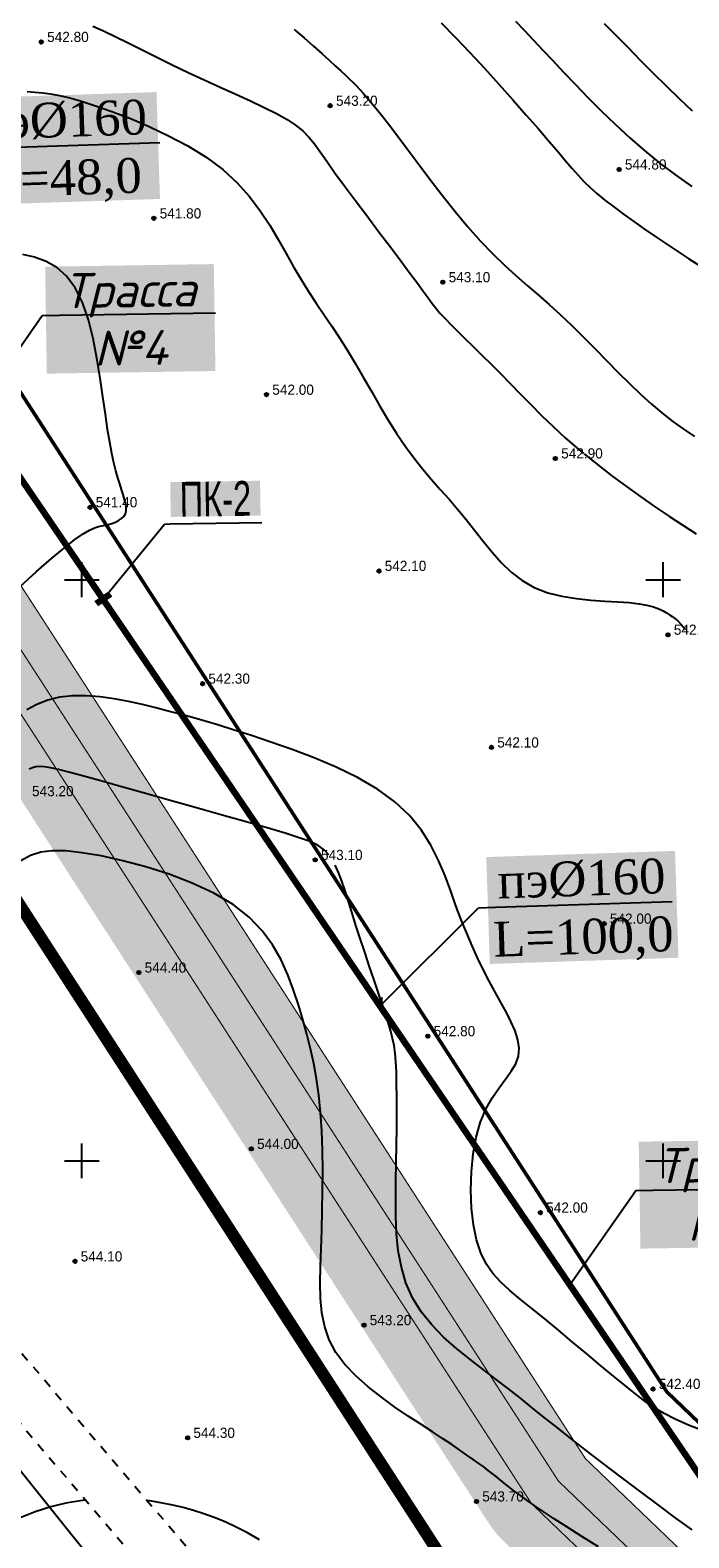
# Model space of a CAD drawing. Extents: x 0 to 361260, y 0 to 4201817.
# Tile 161 of 256: x 360196 to 360252, y 4200518 to 4200647. Entities that reach past the tile are written whole.
import ezdxf
from ezdxf import colors
from ezdxf.entities.mleader import LeaderData, LeaderLine
from ezdxf.math import Vec2, Vec3

# ---------------------------------------------------------------- set-up
doc = ezdxf.new("R2010")
doc.units = 0
doc.header["$LTSCALE"] = 0.5
doc.header["$MEASUREMENT"] = 0
doc.header["$PDMODE"] = 32
doc.header["$PDSIZE"] = 0.3
for name, pattern in [('CONTI', [0]), ('GOST2.303 6', [12, 8, -1.5, 1, -1.5]), ('STRIH_1', [3, 2, -1]), ('Д_ТРОТ_ТРУБА', [3, 1.5, -1.5])]:
    doc.linetypes.add(name, pattern=pattern)
for name, color, linetype in [('(004) Точки рельефа', 7, 'Continuous'), ('(014) Водопровод', 5, 'ИК_Водопровод -------в--------'), ('(025) Дорога', 7, 'Continuous'), ('GORIZDEFAULT', 32, 'CONTI'), ('OBRIV0', 32, 'CONTI'), ('PI_TTDEFAULT', 5, 'CONTI'), ('SETKR', 2, 'CONTI'), ('Водопровод 10', 7, 'Continuous'), ('Штрих Стекло', 7, 'Continuous')]:
    doc.layers.add(name, color=color, linetype=linetype)
doc.layers.add('0004. Услов. обоз. @ 1', color=250, linetype='Continuous', lineweight=30)
doc.styles.add('D-431', font='txt')
doc.linetypes.add('ИК_Водопровод -------в--------', pattern='A,9,-0.6,["В",Standard,S=1.2,R=0,X=0,Y=-0.6],-1.2', length=10.8)

# ---------------------------------------------------------------- blocks, each defined once
blk = doc.blocks.new('BL_333')
at = {"color": 0}
for p, q in [((0, -1.5), (0, 1.5)), ((-1.5, 0), (1.5, 0))]:
    blk.add_line(p, q, dxfattribs=at)
blk = doc.blocks.new('_ArchTick')
at = {"color": 0, "linetype": 'ByBlock', "const_width": 0.15}
blk.add_lwpolyline([(-0.5, -0.5), (0.5, 0.5)], dxfattribs=at)
blk = doc.blocks.new('_None')

msp = doc.modelspace()

# ---------------------------------------------------------------- hatches: boundary and pattern name
at = {"layer": 'Штрих Стекло', "linetype": 'Continuous'}
h = msp.add_hatch(color=5, dxfattribs=at)
h.dxf.hatch_style = 1
h.set_gradient(color1=(173, 173, 173), color2=(166, 166, 166), one_color=1, tint=0.65)
edge = h.paths.add_edge_path()
edge.add_line((360067.205, 4200806.615), (360049.645, 4200796.938))
edge.add_arc((360052.059, 4200792.559), 5, 32.88524, 118.85775, ccw=False)
edge.add_line((360056.257, 4200795.274), (360060.259, 4200789.085))
edge.add_line((360060.259, 4200789.085), (360069.039, 4200793.924))
edge.add_line((360069.039, 4200793.924), (360065.267, 4200799.758))
edge.add_arc((360069.63, 4200802.227), 5.014, 118.92591, 209.50369, ccw=False)
edge = h.paths.add_edge_path()
edge.add_line((360236.317, 4200517.23), (360498.797, 4200265.225))
edge.add_arc((360509.185, 4200276.045), 15, 226.16627, 298.85775)
edge.add_line((360516.425, 4200262.908), (361136.886, 4200604.824))
edge.add_arc((361129.646, 4200617.961), 15, 298.85775, 396.46852)
edge.add_line((361141.709, 4200626.877), (360736.189, 4201168.806))
edge.add_arc((360740.21, 4201171.777), 5, 118.85775, 216.46852, ccw=False)
edge.add_line((360737.797, 4201176.157), (360731.547, 4201172.713))
edge.add_line((360731.547, 4201172.713), (361139.296, 4200625.094))
edge.add_arc((361129.646, 4200617.961), 12, -61.14225, 36.46852, ccw=False)
edge.add_line((361135.438, 4200607.451), (360507.891, 4200266.197))
edge.add_line((360507.891, 4200266.197), (360237.512, 4200520.465))
edge.add_line((360237.512, 4200520.465), (360062.893, 4200790.537))
edge.add_line((360062.893, 4200790.537), (360060.259, 4200789.085))
edge.add_line((360060.259, 4200789.085), (360234.992, 4200518.836))
edge.add_arc((360242.55, 4200523.723), 9, 212.88524, 226.16627)
edge = h.paths.add_edge_path(flags=16)
edge.add_line((360274.624, 4200503.308), (360634.832, 4200701.808))
edge.add_arc((360637.246, 4200697.429), 5, 28.85775, 118.85775, ccw=False)
edge.add_line((360641.625, 4200699.842), (360789.915, 4200430.746))
edge.add_arc((360785.536, 4200428.333), 5, -61.14225, 28.85775, ccw=False)
edge.add_line((360787.949, 4200423.954), (360511.598, 4200271.666))
edge.add_arc((360509.185, 4200276.045), 5, 226.82384, 298.85775, ccw=False)
edge.add_line((360505.764, 4200272.399), (360273.569, 4200495.328))
edge.add_arc((360277.037, 4200498.929), 5, 118.85775, 226.07521, ccw=False)
h.paths.add_polyline_path([(360274.624, 4200503.308), (360631.329, 4200699.877), (360780.102, 4200429.905), (360509.832, 4200280.969)], flags=0)
edge = h.paths.add_edge_path(flags=16)
edge.add_line((360648.845, 4200709.53), (360942.986, 4200871.621))
edge.add_arc((360945.4, 4200867.242), 5, 36.46852, 118.85775, ccw=False)
edge.add_line((360949.42, 4200870.214), (361133.667, 4200620.933))
edge.add_arc((361129.646, 4200617.961), 5, -61.14225, 36.46852, ccw=False)
edge.add_line((361132.059, 4200613.582), (360801.962, 4200431.676))
edge.add_arc((360799.549, 4200436.055), 5, 208.85775, 298.85775, ccw=False)
edge.add_line((360795.17, 4200433.642), (360646.88, 4200702.738))
edge.add_arc((360651.259, 4200705.151), 5, 118.85775, 208.85775, ccw=False)
h.paths.add_polyline_path([(360652.349, 4200711.46), (360938.867, 4200869.351), (361123.713, 4200619.259), (360801.122, 4200441.489)], flags=0)
edge = h.paths.add_edge_path(flags=17)
edge.add_line((361139.296, 4200625.094), (360731.547, 4201172.713))
edge.add_line((360731.547, 4201172.713), (360723.659, 4201168.366))
edge.add_arc((360726.073, 4201163.987), 5, 36.46852, 118.85775, ccw=False)
edge.add_line((360730.093, 4201166.959), (360939.826, 4200883.196))
edge.add_arc((360935.805, 4200880.224), 5, -61.14225, 36.46852, ccw=False)
edge.add_line((360938.218, 4200875.845), (360645.95, 4200714.785))
edge.add_arc((360643.536, 4200719.164), 5, 208.85775, 298.85775, ccw=False)
edge.add_line((360639.157, 4200716.751), (360490.867, 4200985.847))
edge.add_arc((360495.246, 4200988.26), 5, 118.85775, 208.85775, ccw=False)
edge.add_line((360492.833, 4200992.639), (360478.82, 4200984.917))
edge.add_arc((360481.233, 4200980.538), 5, 28.85775, 118.85775, ccw=False)
edge.add_line((360485.612, 4200982.951), (360633.903, 4200713.855))
edge.add_arc((360629.523, 4200711.442), 5, -61.14225, 28.85552, ccw=False)
edge.add_line((360631.937, 4200707.063), (360550.485, 4200662.177))
edge.add_arc((360548.072, 4200666.557), 5, 208.85775, 298.85775, ccw=False)
edge.add_line((360543.693, 4200664.143), (360395.403, 4200933.239))
edge.add_arc((360399.782, 4200935.652), 5, 118.85775, 208.85775, ccw=False)
edge.add_line((360397.369, 4200940.032), (360749.145, 4201133.884))
edge.add_arc((360751.558, 4201129.505), 5, 36.46852, 118.85775, ccw=False)
edge.add_line((360755.579, 4201132.477), (360745.985, 4201145.458))
edge.add_arc((360741.964, 4201142.486), 5, -61.14225, 36.46852, ccw=False)
edge.add_line((360744.377, 4201138.107), (360086.378, 4200775.506))
edge.add_arc((360084.042, 4200779.927), 5, 212.88524, 297.85041, ccw=False)
edge.add_line((360079.844, 4200777.212), (360088.552, 4200763.743))
edge.add_arc((360092.751, 4200766.458), 5, 118.85775, 212.88524, ccw=False)
edge.add_line((360090.338, 4200770.837), (360383.356, 4200932.309))
edge.add_arc((360385.769, 4200927.93), 5, 28.85775, 118.85775, ccw=False)
edge.add_line((360390.148, 4200930.343), (360538.438, 4200661.248))
edge.add_arc((360534.059, 4200658.834), 5, -61.14225, 28.85775, ccw=False)
edge.add_line((360536.472, 4200654.455), (360267.361, 4200506.157))
edge.add_arc((360264.948, 4200510.536), 5, 226.16627, 298.85775, ccw=False)
edge.add_line((360261.485, 4200506.929), (360243.327, 4200524.363))
edge.add_line((360243.327, 4200524.363), (360069.039, 4200793.924))
edge.add_line((360069.039, 4200793.924), (360062.893, 4200790.537))
edge.add_line((360062.893, 4200790.537), (360237.512, 4200520.465))
edge.add_line((360237.512, 4200520.465), (360507.891, 4200266.197))
edge.add_line((360507.891, 4200266.197), (361135.438, 4200607.451))
edge.add_arc((361129.646, 4200617.961), 12, 298.85775, 396.46852)

# ---------------------------------------------------------------- linework, layer by layer
at = {"layer": '(014) Водопровод', "flags": 128}
msp.add_lwpolyline([(360036.438, 4200773.015), (360047.098, 4200750.311), (360089.76, 4200681.101), (360107.619, 4200655.796), (360141.826, 4200594.039), (360149.345, 4200579.998), (360206.507, 4200508.61), (360230.262, 4200479.387), (360306.281, 4200388.525), (360409.154, 4200291.553), (360456.114, 4200244.191), (360490.793, 4200199.337)], dxfattribs=at)
at = {"layer": '(025) Дорога', "linetype": 'Д_ТРОТ_ТРУБА', "flags": 128}
for points in [[(360044.195, 4200796.012), (360041.816, 4200791.773), (360042.358, 4200788.304), (360046.087, 4200780.21), (360059.012, 4200755.887), (360082.266, 4200713.415), (360119.837, 4200651.911), (360154.248, 4200588.273), (360168.952, 4200565.337), (360182.618, 4200547.766), (360213.043, 4200512.044), (360268.283, 4200446.262), (360308.926, 4200401.534), (360387.369, 4200322.593), (360428.116, 4200283.497), (360457.116, 4200256.42), (360464.886, 4200245.444), (360476.507, 4200228.263), (360489.06, 4200214.493), (360499.065, 4200202.984)], [(360034.859, 4200791.392), (360036.733, 4200790.501), (360038.761, 4200786.553), (360042.501, 4200778.433), (360055.492, 4200753.988), (360078.803, 4200711.411), (360116.369, 4200649.915), (360150.8, 4200586.24), (360165.682, 4200563.025), (360179.515, 4200545.24), (360209.989, 4200509.461), (360265.27, 4200443.63), (360306.026, 4200398.778), (360384.565, 4200319.74), (360425.367, 4200280.592), (360454.087, 4200253.775), (360461.596, 4200243.167), (360473.356, 4200225.782), (360486.072, 4200211.833), (360495.233, 4200201.295)]]:
    msp.add_lwpolyline(points, dxfattribs=at)
at = {"ltscale": 0.149071, "const_width": 0.1}
for points in [[(359943.476, 4200738.432), (360053.157, 4200798.874, -0.3937719), (360059.769, 4200797.209), (360238.667, 4200520.519), (360501.567, 4200268.11, 0.3282587), (360514.494, 4200266.411), (361134.955, 4200608.327, 0.4536768), (361138.492, 4200624.499), (360736.189, 4201168.806, -0.4536768), (360737.797, 4201176.157), (360868.753, 4201248.322)], [(360390.148, 4200930.343), (360538.438, 4200661.248, -0.4142136), (360536.472, 4200654.455), (360267.361, 4200506.157, -0.3282587), (360261.485, 4200506.929), (360243.327, 4200524.363), (360088.552, 4200763.743)]]:
    msp.add_lwpolyline(points, format="xyb", dxfattribs=at)
for points in [[(360052.603, 4200791.717), (360231.678, 4200514.752), (360505.949, 4200251.426), (361159.312, 4200611.473), (360744.344, 4201172.914)], [(360098.44, 4200765.026), (360246.219, 4200536.466)]]:
    msp.add_lwpolyline(points, dxfattribs=at)
at = {"color": 1, "linetype": 'GOST2.303 6', "lineweight": 30, "const_width": 1.035}
msp.add_lwpolyline([(360055.869, 4200786.666), (360747.942, 4201168.046), (361159.312, 4200611.473), (360505.949, 4200251.426), (360231.678, 4200514.752)], close=True, dxfattribs=at)
at = {"color": 7, "linetype": 'STRIH_1', "ltscale": 2, "true_color": 0xffffff, "const_width": 0.1}
msp.add_lwpolyline([(360062.093, 4200799.14), (360240.997, 4200522.441), (360503.645, 4200270.274, 0.3282587), (360513.046, 4200269.038), (361133.507, 4200610.954, 0.4536768), (361136.08, 4200622.716), (360733.263, 4201167.717)], format="xyb", dxfattribs=at)
at = {"ltscale": 0.149071}
msp.add_lwpolyline([(360098.44, 4200765.026), (360250.316, 4200530.13), (360265.595, 4200515.46), (360528.625, 4200660.407), (360384.196, 4200922.496)], close=True, dxfattribs=at)
at = {"color": 5, "linetype": 'Continuous', "lineweight": 106}
msp.add_lwpolyline([(360631.941, 4200712.667), (360262.215, 4200509.59), (360194.039, 4200609.778), (360093.44, 4200765.512), (360330.348, 4200897.165)], dxfattribs=at)
at = {"color": 0, "lineweight": 50, "ltscale": 0.149071}
msp.add_lwpolyline([(360098.44, 4200765.026), (360250.316, 4200530.13), (360265.595, 4200515.46), (360404.1, 4200591.785), (360259.692, 4200853.838), (360098.44, 4200765.026)], dxfattribs=at)
at = {"layer": 'GORIZDEFAULT', "color": 32}
for points in [[(360200.93, 4200647.61, 543), (360201.85, 4200647.21, 543), (360202.87, 4200646.73, 543), (360203.99, 4200646.19, 543), (360205.19, 4200645.59, 543), (360206.46, 4200644.95, 543), (360207.78, 4200644.3, 543), (360209.13, 4200643.65, 543), (360210.51, 4200643.01, 543), (360211.89, 4200642.38, 543), (360213.23, 4200641.78, 543), (360214.5, 4200641.2, 543), (360215.69, 4200640.63, 543), (360216.75, 4200640.1, 543), (360217.65, 4200639.59, 543), (360218.39, 4200639.1, 543), (360219, 4200638.61, 543), (360219.52, 4200638.08, 543), (360220, 4200637.49, 543), (360220.5, 4200636.81, 543), (360221.07, 4200636, 543), (360221.74, 4200635.04, 543), (360222.56, 4200633.91, 543), (360223.5, 4200632.65, 543), (360224.5, 4200631.32, 543), (360225.52, 4200629.97, 543), (360226.51, 4200628.66, 543), (360227.43, 4200627.44, 543), (360228.22, 4200626.38, 543), (360228.86, 4200625.51, 543), (360229.37, 4200624.81, 543), (360229.78, 4200624.24, 543), (360230.14, 4200623.76, 543), (360230.47, 4200623.33, 543), (360230.83, 4200622.91, 543), (360231.24, 4200622.46, 543), (360231.73, 4200621.95, 543), (360232.3, 4200621.38, 543), (360232.95, 4200620.75, 543), (360233.65, 4200620.06, 543), (360234.41, 4200619.33, 543), (360235.2, 4200618.55, 543), (360236.02, 4200617.73, 543), (360236.85, 4200616.87, 543), (360237.71, 4200615.98, 543), (360238.61, 4200615.07, 543), (360239.55, 4200614.13, 543), (360240.55, 4200613.17, 543), (360241.61, 4200612.19, 543), (360242.75, 4200611.2, 543), (360242.94, 4200611.03, 543), (360243.14, 4200610.87, 543)], [(360230.91, 4200647.92, 544.5), (360232.11, 4200646.68, 544.5), (360233.36, 4200645.37, 544.5), (360234.62, 4200644.01, 544.5), (360235.87, 4200642.63, 544.5), (360237.09, 4200641.27, 544.5), (360238.23, 4200639.98, 544.5), (360239.27, 4200638.78, 544.5), (360240.19, 4200637.71, 544.5), (360240.96, 4200636.8, 544.5), (360241.6, 4200636.03, 544.5), (360242.17, 4200635.37, 544.5), (360242.68, 4200634.79, 544.5), (360243.18, 4200634.26, 544.5), (360243.71, 4200633.74, 544.5), (360244.31, 4200633.22, 544.5), (360244.99, 4200632.66, 544.5), (360245.76, 4200632.07, 544.5), (360246.59, 4200631.45, 544.5), (360247.48, 4200630.81, 544.5), (360248.41, 4200630.16, 544.5), (360249.36, 4200629.51, 544.5), (360250.32, 4200628.86, 544.5), (360251.27, 4200628.23, 544.5), (360252.21, 4200627.61, 544.5), (360253.14, 4200627.02, 544.5)], [(360237.3, 4200648.06, 545), (360238.07, 4200647.25, 545), (360238.84, 4200646.43, 545), (360239.64, 4200645.57, 545), (360240.5, 4200644.66, 545), (360241.43, 4200643.66, 545), (360242.45, 4200642.6, 545), (360243.53, 4200641.48, 545), (360244.68, 4200640.34, 545), (360245.88, 4200639.18, 545), (360247.13, 4200638.03, 545), (360248.42, 4200636.9, 545), (360249.74, 4200635.82, 545), (360251.1, 4200634.79, 545), (360252.48, 4200633.82, 545)], [(360244.93, 4200647.85, 545.5), (360245.9, 4200646.87, 545.5), (360246.95, 4200645.81, 545.5), (360248.03, 4200644.7, 545.5), (360249.15, 4200643.57, 545.5), (360250.28, 4200642.45, 545.5), (360251.4, 4200641.36, 545.5), (360252.49, 4200640.35, 545.5)], [(360218.26, 4200647.34, 543.5), (360219.12, 4200646.61, 543.5), (360219.92, 4200645.91, 543.5), (360220.64, 4200645.27, 543.5), (360221.27, 4200644.69, 543.5), (360221.82, 4200644.19, 543.5), (360222.28, 4200643.77, 543.5), (360222.67, 4200643.4, 543.5), (360223.02, 4200643.07, 543.5), (360223.33, 4200642.77, 543.5), (360223.62, 4200642.48, 543.5), (360223.9, 4200642.18, 543.5), (360224.2, 4200641.86, 543.5), (360224.52, 4200641.5, 543.5), (360224.89, 4200641.07, 543.5), (360225.32, 4200640.55, 543.5), (360225.83, 4200639.91, 543.5), (360226.43, 4200639.14, 543.5), (360227.14, 4200638.2, 543.5), (360227.98, 4200637.08, 543.5), (360228.92, 4200635.82, 543.5), (360229.93, 4200634.47, 543.5), (360231, 4200633.08, 543.5), (360232.1, 4200631.69, 543.5), (360233.21, 4200630.36, 543.5), (360234.29, 4200629.13, 543.5), (360235.34, 4200628.03, 543.5), (360236.35, 4200627.05, 543.5), (360237.33, 4200626.16, 543.5), (360238.29, 4200625.32, 543.5), (360239.25, 4200624.5, 543.5), (360240.21, 4200623.67, 543.5), (360241.18, 4200622.8, 543.5), (360242.16, 4200621.86, 543.5), (360243.16, 4200620.88, 543.5), (360244.16, 4200619.86, 543.5), (360245.15, 4200618.84, 543.5), (360246.14, 4200617.84, 543.5), (360247.1, 4200616.87, 543.5), (360248.04, 4200615.97, 543.5), (360248.96, 4200615.14, 543.5), (360249.85, 4200614.39, 543.5), (360250.76, 4200613.67, 543.5), (360251.71, 4200612.99, 543.5), (360252.7, 4200612.31, 543.5)], [(360195.29, 4200641.99, 542.5), (360195.95, 4200641.95, 542.5), (360196.61, 4200641.9, 542.5), (360197.31, 4200641.8, 542.5), (360198.08, 4200641.66, 542.5), (360198.96, 4200641.45, 542.5), (360199.98, 4200641.16, 542.5), (360201.18, 4200640.78, 542.5), (360202.58, 4200640.29, 542.5), (360204.13, 4200639.7, 542.5), (360205.78, 4200639, 542.5), (360207.46, 4200638.2, 542.5), (360209.11, 4200637.32, 542.5), (360210.69, 4200636.34, 542.5), (360212.12, 4200635.29, 542.5), (360213.36, 4200634.15, 542.5), (360214.43, 4200632.96, 542.5), (360215.35, 4200631.73, 542.5), (360216.16, 4200630.49, 542.5), (360216.89, 4200629.26, 542.5), (360217.56, 4200628.06, 542.5), (360218.2, 4200626.91, 542.5), (360218.85, 4200625.83, 542.5), (360219.5, 4200624.8, 542.5), (360220.16, 4200623.8, 542.5), (360220.82, 4200622.82, 542.5), (360221.49, 4200621.82, 542.5), (360222.16, 4200620.8, 542.5), (360222.84, 4200619.72, 542.5), (360223.53, 4200618.57, 542.5), (360224.23, 4200617.38, 542.5), (360224.93, 4200616.15, 542.5), (360225.64, 4200614.93, 542.5), (360226.36, 4200613.72, 542.5), (360227.09, 4200612.56, 542.5), (360227.83, 4200611.46, 542.5), (360228.57, 4200610.45, 542.5), (360229.32, 4200609.51, 542.5), (360230.07, 4200608.63, 542.5), (360230.83, 4200607.77, 542.5), (360231.58, 4200606.92, 542.5), (360232.32, 4200606.07, 542.5), (360233.05, 4200605.18, 542.5), (360233.78, 4200604.25, 542.5), (360234.52, 4200603.3, 542.5), (360235.28, 4200602.36, 542.5), (360236.08, 4200601.47, 542.5), (360236.94, 4200600.64, 542.5), (360237.88, 4200599.92, 542.5), (360238.92, 4200599.32, 542.5), (360240.07, 4200598.88, 542.5), (360241.29, 4200598.57, 542.5), (360242.54, 4200598.37, 542.5), (360243.79, 4200598.24, 542.5), (360244.99, 4200598.16, 542.5), (360246.1, 4200598.1, 542.5), (360247.09, 4200598.03, 542.5), (360247.93, 4200597.93, 542.5), (360248.61, 4200597.8, 542.5), (360249.18, 4200597.65, 542.5), (360249.63, 4200597.48, 542.5), (360250, 4200597.31, 542.5), (360250.3, 4200597.14, 542.5), (360250.56, 4200596.97, 542.5), (360250.79, 4200596.83, 542.5), (360251.01, 4200596.66, 542.5), (360251.26, 4200596.45, 542.5), (360251.55, 4200596.14, 542.5), (360251.91, 4200595.7, 542.5)], [(360194.68, 4200599.41, 541.5), (360196.11, 4200600.69, 541.5), (360197.4, 4200601.82, 541.5), (360198.51, 4200602.75, 541.5), (360199.4, 4200603.45, 541.5), (360200.11, 4200603.95, 541.5), (360200.66, 4200604.27, 541.5), (360201.08, 4200604.47, 541.5), (360201.42, 4200604.58, 541.5), (360201.72, 4200604.64, 541.5), (360201.99, 4200604.68, 541.5), (360202.29, 4200604.75, 541.5), (360202.59, 4200604.83, 541.5), (360202.88, 4200604.95, 541.5), (360203.16, 4200605.09, 541.5), (360203.4, 4200605.25, 541.5), (360203.6, 4200605.45, 541.5), (360203.74, 4200605.68, 541.5), (360203.81, 4200605.94, 541.5), (360203.82, 4200606.23, 541.5), (360203.77, 4200606.55, 541.5), (360203.68, 4200606.91, 541.5), (360203.56, 4200607.32, 541.5), (360203.42, 4200607.76, 541.5), (360203.26, 4200608.24, 541.5), (360203.1, 4200608.77, 541.5), (360202.93, 4200609.37, 541.5), (360202.76, 4200610.06, 541.5), (360202.58, 4200610.87, 541.5), (360202.4, 4200611.82, 541.5), (360202.21, 4200612.93, 541.5), (360202.02, 4200614.23, 541.5), (360201.81, 4200615.72, 541.5), (360201.58, 4200617.35, 541.5), (360201.3, 4200619.05, 541.5), (360200.97, 4200620.74, 541.5), (360200.56, 4200622.37, 541.5), (360200.05, 4200623.85, 541.5), (360199.43, 4200625.11, 541.5), (360198.69, 4200626.11, 541.5), (360197.84, 4200626.86, 541.5), (360196.92, 4200627.39, 541.5), (360195.93, 4200627.76, 541.5), (360194.92, 4200627.99, 541.5)], [(360243.2, 4200610.82, 543), (360244.37, 4200609.88, 543), (360245.59, 4200608.94, 543), (360246.84, 4200608.01, 543), (360248.09, 4200607.12, 543), (360249.34, 4200606.25, 543), (360250.54, 4200605.44, 543), (360251.7, 4200604.68, 543), (360252.85, 4200603.95, 543)], [(360253.53, 4200526.73, 542.5), (360252.17, 4200527.27, 542.5), (360251.04, 4200527.77, 542.5), (360250.09, 4200528.25, 542.5), (360249.25, 4200528.75, 542.5), (360248.45, 4200529.3, 542.5), (360247.64, 4200529.92, 542.5), (360246.75, 4200530.63, 542.5), (360245.74, 4200531.47, 542.5), (360244.62, 4200532.4, 542.5), (360243.43, 4200533.39, 542.5), (360242.21, 4200534.41, 542.5), (360240.99, 4200535.43, 542.5), (360239.82, 4200536.4, 542.5), (360238.71, 4200537.3, 542.5), (360237.71, 4200538.11, 542.5), (360236.82, 4200538.85, 542.5), (360236.03, 4200539.57, 542.5), (360235.35, 4200540.32, 542.5), (360234.78, 4200541.15, 542.5), (360234.31, 4200542.09, 542.5), (360233.94, 4200543.2, 542.5), (360233.68, 4200544.49, 542.5), (360233.52, 4200545.94, 542.5), (360233.46, 4200547.48, 542.5), (360233.51, 4200549.05, 542.5), (360233.67, 4200550.59, 542.5), (360233.93, 4200552.05, 542.5), (360234.3, 4200553.36, 542.5), (360234.78, 4200554.5, 542.5), (360235.33, 4200555.46, 542.5), (360235.89, 4200556.29, 542.5), (360236.44, 4200557.03, 542.5), (360236.93, 4200557.7, 542.5), (360237.32, 4200558.35, 542.5), (360237.55, 4200559, 542.5), (360237.61, 4200559.69, 542.5), (360237.5, 4200560.42, 542.5), (360237.26, 4200561.18, 542.5), (360236.91, 4200561.98, 542.5), (360236.49, 4200562.82, 542.5), (360236.01, 4200563.69, 542.5), (360235.52, 4200564.58, 542.5), (360235.02, 4200565.51, 542.5), (360234.53, 4200566.46, 542.5), (360234.04, 4200567.46, 542.5), (360233.57, 4200568.5, 542.5), (360233.1, 4200569.58, 542.5), (360232.63, 4200570.73, 542.5), (360232.18, 4200571.93, 542.5), (360231.73, 4200573.2, 542.5), (360231.24, 4200574.51, 542.5), (360230.68, 4200575.84, 542.5), (360230.01, 4200577.17, 542.5), (360229.19, 4200578.47, 542.5), (360228.18, 4200579.72, 542.5), (360226.93, 4200580.9, 542.5), (360225.43, 4200581.98, 542.5), (360223.72, 4200582.97, 542.5), (360221.88, 4200583.86, 542.5), (360219.98, 4200584.67, 542.5), (360218.08, 4200585.39, 542.5), (360216.26, 4200586.03, 542.5), (360214.58, 4200586.58, 542.5), (360213.09, 4200587.06, 542.5), (360211.78, 4200587.47, 542.5), (360210.6, 4200587.82, 542.5), (360209.51, 4200588.14, 542.5), (360208.46, 4200588.43, 542.5), (360207.42, 4200588.7, 542.5), (360206.35, 4200588.97, 542.5), (360205.21, 4200589.25, 542.5), (360204.01, 4200589.51, 542.5), (360202.79, 4200589.74, 542.5), (360201.56, 4200589.92, 542.5), (360200.35, 4200590.02, 542.5), (360199.18, 4200590.02, 542.5), (360198.08, 4200589.9, 542.5), (360197.06, 4200589.64, 542.5), (360196.13, 4200589.27, 542.5), (360195.27, 4200588.8, 542.5)], [(360221.25, 4200576.33, 543), (360220.85, 4200576.76, 543), (360220.32, 4200577.12, 543), (360219.63, 4200577.46, 543), (360218.7, 4200577.8, 543), (360217.49, 4200578.18, 543), (360215.93, 4200578.64, 543), (360214.12, 4200579.16, 543), (360212.07, 4200579.75, 543), (360209.86, 4200580.37, 543), (360207.6, 4200581.01, 543), (360205.39, 4200581.64, 543), (360203.33, 4200582.22, 543), (360201.53, 4200582.72, 543), (360200.06, 4200583.13, 543), (360198.89, 4200583.44, 543), (360197.99, 4200583.67, 543), (360197.3, 4200583.82, 543), (360196.78, 4200583.9, 543), (360196.38, 4200583.92, 543), (360196.05, 4200583.89, 543), (360195.75, 4200583.82, 543), (360195.48, 4200583.71, 543)], [(360244.45, 4200516.78, 543.5), (360243.01, 4200517.69, 543.5), (360241.72, 4200518.5, 543.5), (360240.62, 4200519.21, 543.5), (360239.67, 4200519.84, 543.5), (360238.87, 4200520.38, 543.5), (360238.19, 4200520.86, 543.5), (360237.62, 4200521.28, 543.5), (360237.13, 4200521.65, 543.5), (360236.7, 4200521.98, 543.5), (360236.32, 4200522.28, 543.5), (360235.97, 4200522.56, 543.5), (360235.63, 4200522.83, 543.5), (360235.29, 4200523.1, 543.5), (360234.95, 4200523.37, 543.5), (360234.57, 4200523.66, 543.5), (360234.15, 4200523.97, 543.5), (360233.67, 4200524.31, 543.5), (360233.12, 4200524.69, 543.5), (360232.51, 4200525.11, 543.5), (360231.81, 4200525.58, 543.5), (360231.03, 4200526.11, 543.5), (360230.15, 4200526.69, 543.5), (360229.16, 4200527.33, 543.5), (360228.08, 4200528.04, 543.5), (360226.93, 4200528.82, 543.5), (360225.76, 4200529.66, 543.5), (360224.63, 4200530.55, 543.5), (360223.56, 4200531.49, 543.5), (360222.62, 4200532.48, 543.5), (360221.85, 4200533.52, 543.5), (360221.27, 4200534.6, 543.5), (360220.89, 4200535.73, 543.5), (360220.65, 4200536.91, 543.5), (360220.53, 4200538.16, 543.5), (360220.5, 4200539.5, 543.5), (360220.53, 4200540.91, 543.5), (360220.59, 4200542.42, 543.5), (360220.64, 4200544.03, 543.5), (360220.68, 4200545.72, 543.5), (360220.71, 4200547.44, 543.5), (360220.72, 4200549.18, 543.5), (360220.69, 4200550.9, 543.5), (360220.63, 4200552.58, 543.5), (360220.53, 4200554.17, 543.5), (360220.38, 4200555.65, 543.5), (360220.18, 4200557.05, 543.5), (360219.95, 4200558.38, 543.5), (360219.67, 4200559.65, 543.5), (360219.36, 4200560.91, 543.5), (360219.01, 4200562.15, 543.5), (360218.63, 4200563.41, 543.5), (360218.21, 4200564.69, 543.5), (360217.73, 4200566, 543.5), (360217.14, 4200567.29, 543.5), (360216.41, 4200568.57, 543.5), (360215.5, 4200569.79, 543.5), (360214.38, 4200570.96, 543.5), (360213, 4200572.04, 543.5), (360211.36, 4200573.02, 543.5), (360209.5, 4200573.89, 543.5), (360207.52, 4200574.65, 543.5), (360205.5, 4200575.29, 543.5), (360203.52, 4200575.82, 543.5), (360201.66, 4200576.23, 543.5), (360200, 4200576.51, 543.5), (360198.61, 4200576.67, 543.5), (360197.45, 4200576.68, 543.5), (360196.46, 4200576.56, 543.5), (360195.58, 4200576.27, 543.5), (360194.75, 4200575.82, 543.5)], [(360252.5, 4200518.24, 543), (360251.1, 4200519.27, 543), (360249.58, 4200520.39, 543), (360247.99, 4200521.58, 543), (360246.39, 4200522.78, 543), (360244.84, 4200523.96, 543), (360243.38, 4200525.07, 543), (360242.07, 4200526.1, 543), (360240.88, 4200527.05, 543), (360239.78, 4200527.93, 543), (360238.74, 4200528.76, 543), (360237.72, 4200529.58, 543), (360236.7, 4200530.38, 543), (360235.64, 4200531.2, 543), (360234.52, 4200532.04, 543), (360233.37, 4200532.93, 543), (360232.22, 4200533.86, 543), (360231.11, 4200534.84, 543), (360230.09, 4200535.89, 543), (360229.19, 4200537.01, 543), (360228.44, 4200538.21, 543), (360227.87, 4200539.49, 543), (360227.48, 4200540.84, 543), (360227.22, 4200542.26, 543), (360227.07, 4200543.72, 543), (360227, 4200545.23, 543), (360227, 4200546.75, 543), (360227.01, 4200548.29, 543), (360227.04, 4200549.83, 543), (360227.06, 4200551.34, 543), (360227.08, 4200552.8, 543), (360227.08, 4200554.19, 543), (360227.08, 4200555.48, 543), (360227.07, 4200556.65, 543), (360227.05, 4200557.67, 543), (360227.01, 4200558.53, 543), (360226.94, 4200559.26, 543), (360226.85, 4200559.91, 543), (360226.73, 4200560.53, 543), (360226.57, 4200561.15, 543), (360226.37, 4200561.82, 543), (360226.12, 4200562.6, 543), (360225.82, 4200563.5, 543), (360225.48, 4200564.52, 543), (360225.11, 4200565.62, 543), (360224.72, 4200566.78, 543), (360224.33, 4200567.95, 543), (360223.94, 4200569.13, 543), (360223.58, 4200570.26, 543), (360223.25, 4200571.32, 543), (360222.94, 4200572.31, 543), (360222.64, 4200573.22, 543), (360222.36, 4200574.05, 543), (360222.07, 4200574.8, 543), (360221.78, 4200575.45, 543)], [(360200.336, 4200520.794, 544.5), (360199.85, 4200520.74, 544.5), (360198.63, 4200520.54, 544.5), (360197.34, 4200520.24, 544.5), (360195.99, 4200519.81, 544.5), (360194.56, 4200519.24, 544.5), (360193.05, 4200518.5, 544.5), (360191.47, 4200517.58, 544.5), (360189.81, 4200516.45, 544.5), (360188.12, 4200515.18, 544.5), (360186.46, 4200513.84, 544.5), (360184.86, 4200512.48, 544.5), (360183.38, 4200511.17, 544.5), (360182.08, 4200509.99, 544.5), (360180.99, 4200508.99, 544.5), (360179.09, 4200507.25, 544.5)], [(360215.27, 4200517.4, 544.5), (360214.25, 4200517.98, 544.5), (360213.27, 4200518.49, 544.5), (360212.32, 4200518.93, 544.5), (360211.39, 4200519.31, 544.5), (360210.48, 4200519.64, 544.5), (360209.59, 4200519.92, 544.5), (360208.7, 4200520.16, 544.5), (360207.82, 4200520.37, 544.5), (360206.93, 4200520.55, 544.5), (360206.02, 4200520.71, 544.5), (360205.618, 4200520.762, 544.5)]]:
    msp.add_polyline3d(points, dxfattribs=at)
at = {"layer": 'PI_TTDEFAULT', "color": 5}
for p in [(360196.51, 4200646.26, 542.8), (360221.36, 4200640.78, 543.2), (360246.22, 4200635.29, 544.8), (360206.19, 4200631.09, 541.8), (360231.05, 4200625.6, 543.1), (360215.88, 4200615.92, 542), (360240.73, 4200610.43, 542.9), (360200.7, 4200606.23, 541.4), (360225.56, 4200600.75, 542.1), (360250.42, 4200595.26, 542.4), (360210.39, 4200591.06, 542.3), (360235.24, 4200585.57, 542.1), (360220.07, 4200575.89, 543.1), (360244.93, 4200570.4, 542), (360204.9, 4200566.2, 544.4), (360229.76, 4200560.72, 542.8), (360214.58, 4200551.03, 544), (360239.44, 4200545.54, 542), (360199.41, 4200541.35, 544.1), (360224.27, 4200535.86, 543.2), (360249.13, 4200530.37, 542.4), (360209.1, 4200526.17, 544.3), (360233.95, 4200520.69, 543.7)]:
    msp.add_point(p, dxfattribs=at)

# ---------------------------------------------------------------- block references
at = {"layer": 'SETKR', "color": 92}
for p in [(360200, 4200600), (360250, 4200600), (360200, 4200550), (360250, 4200550)]:
    msp.add_blockref('BL_333', p, dxfattribs=at)

# ---------------------------------------------------------------- texts
at = {"layer": '(004) Точки рельефа', "style": 'D-431'}
for s, p in [('542.80', (360197.01, 4200646.26)), ('543.20', (360221.86, 4200640.77)), ('544.80', (360246.71, 4200635.29)), ('541.80', (360206.69, 4200631.08)), ('543.10', (360231.55, 4200625.59)), ('542.00', (360216.38, 4200615.91)), ('542.90', (360241.23, 4200610.43)), ('541.40', (360201.19, 4200606.23)), ('542.10', (360226.05, 4200600.75)), ('542.40', (360250.92, 4200595.26)), ('542.30', (360210.88, 4200591.05)), ('542.10', (360235.73, 4200585.56)), ('543.20', (360195.71, 4200581.37)), ('543.10', (360220.57, 4200575.88)), ('542.00', (360245.42, 4200570.4)), ('544.40', (360205.4, 4200566.19)), ('542.80', (360230.26, 4200560.72)), ('544.00', (360215.07, 4200551.02)), ('542.00', (360239.94, 4200545.54)), ('544.10', (360199.9, 4200541.34)), ('543.20', (360224.76, 4200535.86)), ('542.40', (360249.63, 4200530.37)), ('544.30', (360209.59, 4200526.16)), ('543.70', (360234.44, 4200520.69))]:
    msp.add_text(s, height=0.875, dxfattribs=at).set_placement(p)

# ---------------------------------------------------------------- next in the draw order: leaders
at = {"layer": '0004. Услов. обоз. @ 1'}
ml = msp.add_multileader_mtext('Standard', dxfattribs=at)
ml.set_content('{\\W0.7;\\C1;ПК-2}', color=256)
ml.set_leader_properties(color=6)
ml.set_arrow_properties(name='NONE')
ml.build(insert=Vec2(0, 0))
ml.multileader.update_dxf_attribs({"text_left_attachment_type": 6, "text_right_attachment_type": 6, "dogleg_length": 0.01})
ctx = ml.context
ctx.base_point, ctx.char_height, ctx.landing_gap_size, ctx.plane_origin, ctx.plane_x_axis, ctx.plane_y_axis = Vec3(360207.567, 4200604.798), 3, 0.1, Vec3(360196.882, 4200599.589), Vec3(0.9998877, 0.0149857), Vec3(-0.0149857, 0.9998877)
ctx.left_attachment, ctx.right_attachment, ctx.text_align_type = 6, 6, 1
notes = []
notes.append((ctx, [(0, (1, 1, 0), (360207.112, 4200604.791), (0.9998877, 0.0149857), 0.456, [(0, [(360201.825, 4200598.336)], 0, [])])]))
ctx.mtext.insert, ctx.mtext.text_direction, ctx.mtext.rotation, ctx.mtext.width, ctx.mtext.alignment, ctx.mtext.flow_direction = Vec3(360211.463, 4200608.457), Vec3(0.9998877, 0.0149857), 0.0149862, 7.73, 2, 5
ctx.mtext.has_bg_fill, ctx.mtext.bg_color, ctx.mtext.bg_scale_factor, ctx.mtext.bg_transparency, ctx.mtext.use_window_bg_color = 1, -1023409921, 1, 0, 0
at = {"layer": 'Водопровод 10', "color": 1, "lineweight": 0}
ml = msp.add_multileader_mtext('Standard', dxfattribs=at)
ml.set_content('\\pxqc,t2;{\\fTimes New Roman|b0|i0|c204|p18;\\C5;пэ%%C\\fTimes New Roman|b0|i0|c0|p18;1\\fTimes New Roman|b0|i0|c204|p18;6\\fTimes New Roman|b0|i0|c0|p18;0\\fTimes New Roman|b0|i0|c204|p18; L=48,0}', color=1)
ml.set_leader_properties()
ml.set_arrow_properties(name='ARCHTICK')
ml.build(insert=Vec2(0, 0))
ml.multileader.update_dxf_attribs({"text_left_attachment_type": 6, "text_right_attachment_type": 6, "dogleg_length": 0.36, "arrow_head_size": 0.84})
ctx = ml.context
ctx.base_point, ctx.char_height, ctx.arrow_head_size, ctx.landing_gap_size, ctx.plane_origin, ctx.plane_x_axis, ctx.plane_y_axis = Vec3(360191.516, 4200637.127), 3, 0.84, 0, Vec3(360385.62, 4200535.719), Vec3(0.9994668, 0.0326503), Vec3(-0.0326503, 0.9994668)
ctx.left_attachment, ctx.right_attachment, ctx.text_align_type = 6, 6, 1
notes.append((ctx, [(1, (1, 1, 0), (360190.047, 4200637.079), (0.9994668, 0.0326503), 1.47, [(0, [(360181.747, 4200628.806)], 0, [])])]))
ctx.mtext.insert, ctx.mtext.text_direction, ctx.mtext.rotation, ctx.mtext.width, ctx.mtext.alignment, ctx.mtext.flow_direction = Vec3(360198.32, 4200641.089), Vec3(0.9994668, 0.0326503), 0.0326561, 15.04298, 2, 5
ctx.mtext.has_bg_fill, ctx.mtext.bg_color, ctx.mtext.bg_scale_factor, ctx.mtext.bg_transparency, ctx.mtext.use_window_bg_color = 1, -1023409921, 1.2, 0, 0
ml = msp.add_multileader_mtext('Standard', dxfattribs=at)
ml.set_content('{\\fISOCPEUR|b0|i1|c204|p34;Трасса №4}', color=1)
ml.set_leader_properties()
ml.set_arrow_properties(name='ARCHTICK')
ml.build(insert=Vec2(0, 0))
ml.multileader.update_dxf_attribs({"text_left_attachment_type": 6, "text_right_attachment_type": 6, "dogleg_length": 0.36, "arrow_head_size": 0.84})
ctx = ml.context
ctx.base_point, ctx.char_height, ctx.arrow_head_size, ctx.landing_gap_size, ctx.plane_origin, ctx.plane_x_axis, ctx.plane_y_axis = Vec3(360198.061, 4200622.746), 3, 0.84, 0, Vec3(360376.105, 4200519.393), Vec3(0.9998797, 0.0155126), Vec3(-0.0155126, 0.9998797)
ctx.left_attachment, ctx.right_attachment, ctx.text_align_type = 6, 6, 1
notes.append((ctx, [(1, (1, 1, 0), (360196.591, 4200622.723), (0.9998797, 0.0155126), 1.47, [(0, [(360190.924, 4200614.6)], 0, [])])]))
ctx.mtext.insert, ctx.mtext.text_direction, ctx.mtext.rotation, ctx.mtext.width, ctx.mtext.alignment, ctx.mtext.flow_direction = Vec3(360204.103, 4200626.44), Vec3(0.9998797, 0.0155126), 0.0155132, 13.305, 2, 5
ctx.mtext.has_bg_fill, ctx.mtext.bg_color, ctx.mtext.bg_scale_factor, ctx.mtext.bg_transparency, ctx.mtext.use_window_bg_color = 1, -1023409921, 1.2, 0, 0
ml = msp.add_multileader_mtext('Standard', dxfattribs=at)
ml.set_content('\\pxqc,t2;{\\fTimes New Roman|b0|i0|c204|p18;\\C5;пэ%%C\\fTimes New Roman|b0|i0|c0|p18;1\\fTimes New Roman|b0|i0|c204|p18;6\\fTimes New Roman|b0|i0|c0|p18;0\\fTimes New Roman|b0|i0|c204|p18; L=\\fTimes New Roman|b0|i0|c0|p18;1\\fTimes New Roman|b0|i0|c204|p18;00,0}', color=1)
ml.set_leader_properties()
ml.set_arrow_properties(name='ARCHTICK')
ml.build(insert=Vec2(0, 0))
ml.multileader.update_dxf_attribs({"text_left_attachment_type": 6, "text_right_attachment_type": 6, "dogleg_length": 0.36, "arrow_head_size": 0.84})
ctx = ml.context
ctx.base_point, ctx.char_height, ctx.arrow_head_size, ctx.landing_gap_size, ctx.plane_origin, ctx.plane_x_axis, ctx.plane_y_axis = Vec3(360235.589, 4200571.821, 543), 3, 0.84, 0, Vec3(360429.693, 4200470.412, 543), Vec3(0.9994668, 0.0326503), Vec3(-0.0326503, 0.9994668)
ctx.left_attachment, ctx.right_attachment, ctx.text_align_type = 6, 6, 1
notes.append((ctx, [(1, (1, 1, 0), (360234.12, 4200571.773, 543), (0.9994668, 0.0326503), 1.47, [(0, [(360225.82, 4200563.5, 543)], 0, [])])]))
ctx.mtext.insert, ctx.mtext.text_direction, ctx.mtext.rotation, ctx.mtext.width, ctx.mtext.alignment, ctx.mtext.flow_direction = Vec3(360242.925, 4200575.8, 543), Vec3(0.9994668, 0.0326503), 0.0326561, 15.04298, 2, 5
ctx.mtext.has_bg_fill, ctx.mtext.bg_color, ctx.mtext.bg_scale_factor, ctx.mtext.bg_transparency, ctx.mtext.use_window_bg_color = 1, -1023409921, 1.2, 0, 0
ml = msp.add_multileader_mtext('Standard', dxfattribs=at)
ml.set_content('{\\fISOCPEUR|b0|i1|c204|p34;Трасса №4}', color=1)
ml.set_leader_properties()
ml.set_arrow_properties(name='ARCHTICK')
ml.build(insert=Vec2(0, 0))
ml.multileader.update_dxf_attribs({"text_left_attachment_type": 6, "text_right_attachment_type": 6, "dogleg_length": 0.36, "arrow_head_size": 0.84})
ctx = ml.context
ctx.base_point, ctx.char_height, ctx.arrow_head_size, ctx.landing_gap_size, ctx.plane_origin, ctx.plane_x_axis, ctx.plane_y_axis = Vec3(360249.122, 4200547.465), 3, 0.84, 0, Vec3(360427.166, 4200444.112), Vec3(0.9998797, 0.0155126), Vec3(-0.0155126, 0.9998797)
ctx.left_attachment, ctx.right_attachment, ctx.text_align_type = 6, 6, 1
notes.append((ctx, [(1, (1, 1, 0), (360247.652, 4200547.442), (0.9998797, 0.0155126), 1.47, [(0, [(360241.985, 4200539.319)], 0, [])])]))
ctx.mtext.insert, ctx.mtext.text_direction, ctx.mtext.rotation, ctx.mtext.width, ctx.mtext.alignment, ctx.mtext.flow_direction = Vec3(360255.164, 4200551.159), Vec3(0.9998797, 0.0155126), 0.0155132, 13.305, 2, 5
ctx.mtext.has_bg_fill, ctx.mtext.bg_color, ctx.mtext.bg_scale_factor, ctx.mtext.bg_transparency, ctx.mtext.use_window_bg_color = 1, -1023409921, 1.2, 0, 0
for ctx, leaders in notes:
    for number, flags, end, landing, length, lines in leaders:
        leader = LeaderData()
        leader.index, (leader.has_last_leader_line, leader.has_dogleg_vector, leader.attachment_direction) = number, flags
        leader.last_leader_point, leader.dogleg_vector, leader.dogleg_length = Vec3(end), Vec3(landing), length
        for number, points, colour, breaks in lines:
            line = LeaderLine()
            line.index, line.vertices, line.color, line.breaks = number, Vec3.list(points), colors.encode_raw_color(colour), breaks
            leader.lines.append(line)
        ctx.leaders.append(leader)

# ---------------------------------------------------------------- next in the draw order: linework, layer by layer
at = {"layer": 'OBRIV0', "color": 1, "linetype": 'Continuous', "lineweight": 90}
msp.add_lwpolyline([(360202.432, 4200598.751), (360201.217, 4200597.922)], dxfattribs=at)

doc.saveas('drawing.dxf')
